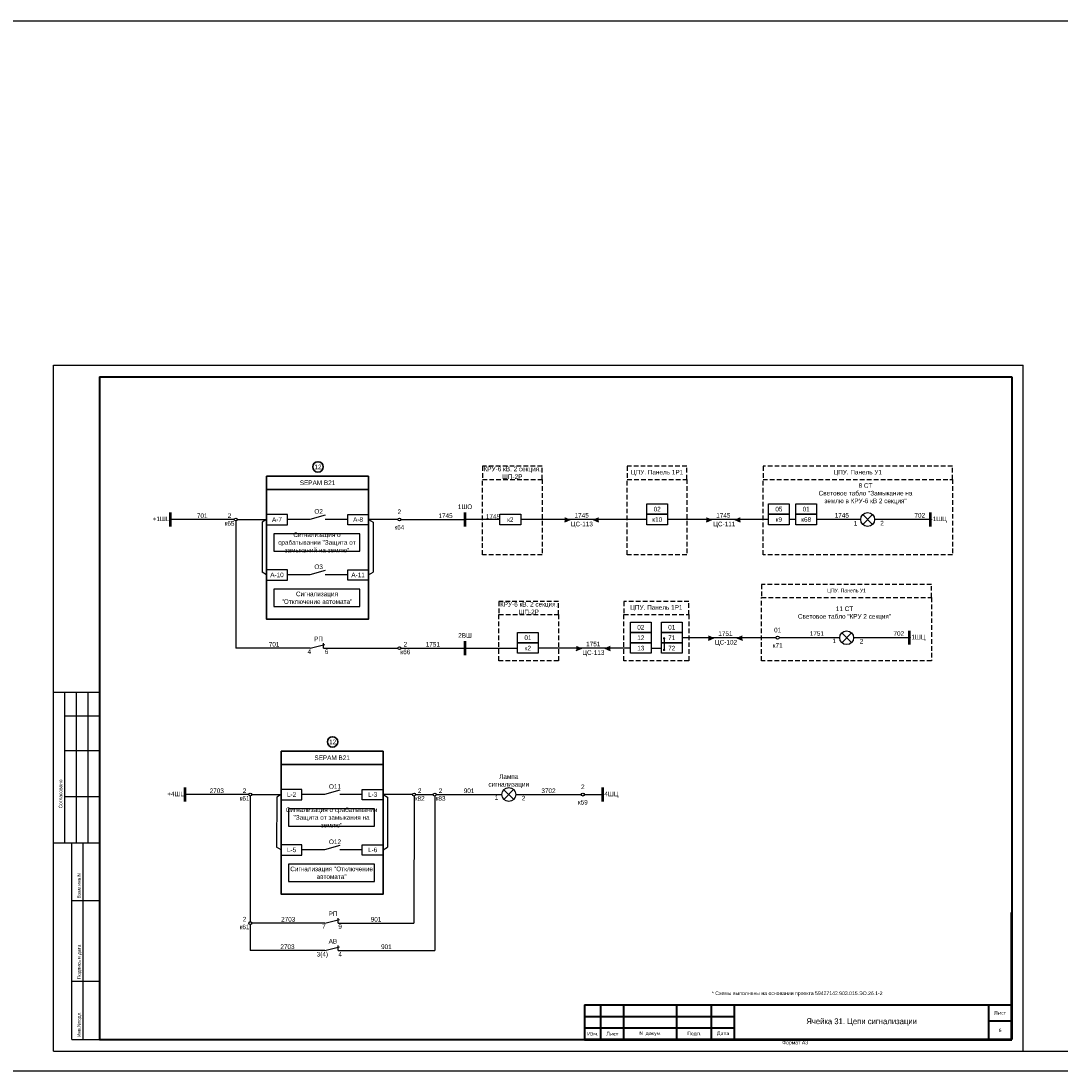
# Model space of a CAD drawing. Header units: millimetres. Extents: x 4897 to 12009, y -3017 to 2708.
# Tile 18 of 86: x 7388 to 7838, y -2478 to -2023. Entities that reach past the tile are written whole.
import ezdxf
from ezdxf.enums import TextEntityAlignment as Align

# ---------------------------------------------------------------- set-up
doc = ezdxf.new("R2010")
doc.units = ezdxf.units.MM
doc.linetypes.add('JIS_02_2.0', pattern=[3, 2, -1])
doc.layers.add('основная 0.5', color=7, linetype='Continuous', lineweight=50)
doc.styles.add('SIMPLEX', font='txt', dxfattribs={"height": 5})

msp = doc.modelspace()

# ---------------------------------------------------------------- hatches: boundary and pattern name
h = msp.add_hatch(color=256)
h.dxf.hatch_style = 1
h.paths.add_polyline_path([(7623.12, -2237.75), (7625.46, -2238.75), (7623.12, -2239.75)])
h = msp.add_hatch(color=256)
h.dxf.hatch_style = 1
h.paths.add_polyline_path([(7637.81, -2239.75), (7635.46, -2238.75), (7637.81, -2237.75)])
h = msp.add_hatch(color=256)
h.dxf.hatch_style = 1
h.paths.add_polyline_path([(7684.47, -2237.75), (7686.82, -2238.75), (7684.47, -2239.75)])
h = msp.add_hatch(color=256)
h.dxf.hatch_style = 1
h.paths.add_polyline_path([(7699.16, -2239.75), (7696.82, -2238.75), (7699.16, -2237.75)])
h = msp.add_hatch(color=256)
h.dxf.hatch_style = 1
h.paths.add_polyline_path([(7685.37, -2288.94), (7687.72, -2289.94), (7685.37, -2290.94)])
h = msp.add_hatch(color=256)
h.dxf.hatch_style = 1
h.paths.add_polyline_path([(7700.06, -2290.94), (7697.72, -2289.94), (7700.06, -2288.94)])
h = msp.add_hatch(color=7)
h.dxf.hatch_style = 1
h.paths.add_polyline_path([(7628.13, -2293.44), (7630.47, -2294.44), (7628.13, -2295.44)])
h = msp.add_hatch(color=256)
h.dxf.hatch_style = 1
h.paths.add_polyline_path([(7642.82, -2295.44), (7640.47, -2294.44), (7642.82, -2293.44)])

# ---------------------------------------------------------------- linework, layer by layer
for p, q in [((7401.64, -2468.95), (7401.64, -2171.9)), ((7401.64, -2171.9), (7821.65, -2171.9)), ((7401.64, -2468.95), (7401.64, -2171.9)), ((7821.65, -2468.95), (7821.65, -2171.9)), ((7821.65, -2468.95), (7821.65, -2171.9)), ((7519.37, -2236.9), (7512.7, -2238.76)), ((7480.58, -2239.38), (7480.58, -2294.44)), ((7481.21, -2238.75), (7493.99, -2238.75)), ((7492.02, -2239.9), (7492.01, -2261.57)), ((7493.99, -2238.75), (7492.02, -2239.9)), ((7512.7, -2238.76), (7502.97, -2238.76)), ((7529.1, -2238.76), (7519.37, -2238.76)), ((7550.85, -2238.75), (7538.08, -2238.75)), ((7538.1, -2238.76), (7540.07, -2239.91)), ((7552.11, -2238.75), (7579.86, -2238.75)), ((7595.05, -2238.75), (7579.86, -2238.75)), ((7623.12, -2239.75), (7625.46, -2238.75)), ((7635.46, -2238.75), (7637.81, -2239.75)), ((7684.47, -2239.75), (7686.82, -2238.75)), ((7696.82, -2238.75), (7699.16, -2239.75)), ((7781.4, -2238.75), (7757.34, -2238.75)), ((7493.98, -2262.72), (7492.01, -2261.57)), ((7512.7, -2262.73), (7502.97, -2262.73)), ((7519.37, -2260.87), (7512.7, -2262.73)), ((7529.1, -2262.73), (7519.37, -2262.73)), ((7666.15, -2290.19), (7666.15, -2295.19)), ((7685.37, -2290.94), (7687.72, -2289.94)), ((7697.72, -2289.94), (7700.06, -2290.94)), ((7742.25, -2289.94), (7716.03, -2289.94)), ((7772.31, -2289.94), (7748.25, -2289.94)), ((7512.86, -2294.44), (7480.58, -2294.44)), ((7518.65, -2294.44), (7550.85, -2294.44)), ((7552.11, -2294.44), (7579.86, -2294.44)), ((7579.86, -2294.44), (7602.68, -2294.44)), ((7640.47, -2294.44), (7642.82, -2295.44)), ((7660.58, -2294.44), (7664.97, -2294.44)), ((7421.64, -2313.72), (7401.64, -2313.72)), ((7406.64, -2378.72), (7406.64, -2313.72)), ((7411.64, -2378.72), (7411.64, -2313.72)), ((7416.64, -2378.72), (7416.64, -2313.72)), ((7406.64, -2323.72), (7421.64, -2323.72)), ((7406.64, -2338.72), (7421.64, -2338.72)), ((7406.64, -2358.72), (7421.64, -2358.72)), ((7486.26, -2357.86), (7458.51, -2357.86)), ((7487.52, -2357.86), (7500.3, -2357.86)), ((7498.34, -2358.99), (7498.33, -2380.67)), ((7500.31, -2357.85), (7498.34, -2358.99)), ((7519.03, -2357.86), (7509.3, -2357.86)), ((7525.7, -2355.99), (7519.03, -2357.86)), ((7535.42, -2357.86), (7525.7, -2357.86)), ((7557.18, -2357.85), (7544.4, -2357.85)), ((7544.42, -2357.86), (7546.39, -2359)), ((7546.39, -2359), (7546.39, -2380.68)), ((7557.83, -2358.49), (7557.79, -2413.51)), ((7558.45, -2357.86), (7566.14, -2357.86)), ((7566.81, -2358.52), (7566.81, -2425.39)), ((7567.47, -2357.86), (7595.88, -2357.86)), ((7401.64, -2378.72), (7421.64, -2378.72)), ((7409.64, -2463.9), (7409.64, -2378.72)), ((7414.51, -2463.9), (7414.51, -2378.72)), ((7500.3, -2381.81), (7498.33, -2380.67)), ((7519.03, -2381.82), (7509.3, -2381.82)), ((7525.7, -2379.96), (7519.03, -2381.82)), ((7535.42, -2381.82), (7525.7, -2381.82)), ((7544.42, -2381.82), (7546.39, -2380.68)), ((7409.64, -2403.72), (7421.64, -2403.72)), ((7409.64, -2438.72), (7421.64, -2438.72)), ((7409.64, -2463.9), (7421.64, -2463.9)), ((7401.64, -2468.95), (7821.65, -2468.95))]:
    msp.add_line(p, q)
at = {"lineweight": 40}
for p, q in [((7421.64, -2176.9), (7816.73, -2176.9)), ((7816.73, -2176.9), (7816.73, -2463.9)), ((7631.73, -2448.91), (7696.73, -2448.91)), ((7806.73, -2448.9), (7806.73, -2463.9)), ((7631.73, -2453.91), (7696.73, -2453.91)), ((7631.73, -2458.91), (7696.73, -2458.91)), ((7806.73, -2455.9), (7816.73, -2455.9)), ((7421.64, -2463.9), (7816.73, -2463.9))]:
    msp.add_line(p, q, dxfattribs=at)
at = {"linetype": 'Continuous', "lineweight": 40}
msp.add_line((7421.64, -2176.9), (7421.64, -2463.9), dxfattribs=at)
at = {"color": 1, "lineweight": 50}
for p, q in [((7452.2, -2235.75), (7452.2, -2241.75)), ((7458.51, -2354.86), (7458.51, -2360.86))]:
    msp.add_line(p, q, dxfattribs=at)
at = {"lineweight": 50}
for p, q in [((7579.86, -2235.75), (7579.86, -2241.75)), ((7579.86, -2291.44), (7579.86, -2297.44))]:
    msp.add_line(p, q, dxfattribs=at)
at = {"color": 2}
for p, q in [((7756.47, -2240.87), (7752.22, -2236.64)), ((7752.24, -2240.89), (7756.45, -2236.62)), ((7747.37, -2292.06), (7743.12, -2287.82)), ((7743.14, -2292.08), (7747.35, -2287.81)), ((7601.01, -2359.97), (7596.76, -2355.74)), ((7596.78, -2359.99), (7600.99, -2355.72))]:
    msp.add_line(p, q, dxfattribs=at)
at = {"color": 5, "lineweight": 50}
for p, q in [((7781.4, -2235.75), (7781.4, -2241.75)), ((7772.31, -2286.94), (7772.31, -2292.94)), ((7639.69, -2360.86), (7639.69, -2354.86))]:
    msp.add_line(p, q, dxfattribs=at)
at = {"color": 7}
for p, q in [((7479.96, -2238.75), (7452.2, -2238.75)), ((7540.07, -2239.91), (7540.07, -2261.59)), ((7658.68, -2238.75), (7604.05, -2238.75)), ((7711.38, -2238.75), (7667.68, -2238.75)), ((7723.22, -2238.75), (7720.38, -2238.75)), ((7723.22, -2238.75), (7720.38, -2238.75)), ((7751.34, -2238.75), (7732.22, -2238.75)), ((7538.1, -2262.73), (7540.07, -2261.59)), ((7714.7, -2289.94), (7673.97, -2289.94)), ((7701.31, -2289.94), (7673.97, -2289.94)), ((7512.86, -2294.44), (7519.21, -2292.92)), ((7518.65, -2294.44), (7518.65, -2292.35)), ((7651.58, -2294.44), (7611.68, -2294.44)), ((7628.13, -2295.44), (7630.47, -2294.44)), ((7486.89, -2358.49), (7486.89, -2412.88)), ((7601.88, -2357.86), (7630.29, -2357.86)), ((7631.62, -2357.86), (7639.69, -2357.86)), ((7486.89, -2414.14), (7486.89, -2425.39)), ((7519.16, -2413.51), (7487.52, -2413.51)), ((7519.16, -2413.51), (7525.51, -2411.99)), ((7524.95, -2413.51), (7524.95, -2411.42)), ((7524.95, -2413.51), (7557.79, -2413.51)), ((7524.95, -2425.39), (7524.95, -2423.29)), ((7519.16, -2425.39), (7486.89, -2425.39)), ((7519.16, -2425.39), (7525.51, -2423.87)), ((7524.95, -2425.39), (7566.81, -2425.39))]:
    msp.add_line(p, q, dxfattribs=at)
at = {"linetype": 'Continuous'}
for p, q in [((7421.64, -2322.9), (7421.64, -2342.9)), ((7421.64, -2362.9), (7421.64, -2382.9))]:
    msp.add_line(p, q, dxfattribs=at)
at = {"color": 1}
msp.add_line((7821.65, -2468.95), (7849.76, -2468.95), dxfattribs=at)
for points in [[(5136.09, -2022.85), (8897.92, -2022.85), (8897.92, -2477.58), (5136.09, -2477.58)], [(7493.97, -2241.01), (7502.97, -2241.01), (7502.97, -2236.51), (7493.97, -2236.51)], [(7538.1, -2241.01), (7529.1, -2241.01), (7529.1, -2236.51), (7538.1, -2236.51)], [(7604.05, -2241), (7595.05, -2241), (7595.05, -2236.5), (7604.05, -2236.5)], [(7493.97, -2264.98), (7502.97, -2264.98), (7502.97, -2260.48), (7493.97, -2260.48)], [(7538.1, -2264.98), (7529.1, -2264.98), (7529.1, -2260.48), (7538.1, -2260.48)], [(7497.18, -2276.37), (7534.4, -2276.37), (7534.4, -2268.95), (7497.18, -2268.95)], [(7500.3, -2360.11), (7509.3, -2360.11), (7509.3, -2355.61), (7500.3, -2355.61)], [(7544.42, -2360.11), (7535.42, -2360.11), (7535.42, -2355.61), (7544.42, -2355.61)], [(7503.51, -2371.49), (7540.73, -2371.49), (7540.73, -2364.08), (7503.51, -2364.08)], [(7500.3, -2384.07), (7509.3, -2384.07), (7509.3, -2379.57), (7500.3, -2379.57)], [(7544.42, -2384.07), (7535.42, -2384.07), (7535.42, -2379.57), (7544.42, -2379.57)], [(7503.51, -2395.46), (7540.73, -2395.46), (7540.73, -2388.04), (7503.51, -2388.04)]]:
    msp.add_lwpolyline(points, close=True)
at = {"color": 32, "linetype": 'JIS_02_2.0', "true_color": 0xcd6928}
for points in [[(7613.28, -2215.68), (7613.28, -2215.68), (7587.47, -2215.68), (7587.47, -2221.36), (7613.28, -2221.36), (7613.28, -2215.68)], [(7676.02, -2215.68), (7676.02, -2215.68), (7650.21, -2215.68), (7650.21, -2221.36), (7676.02, -2221.36), (7676.02, -2215.68)], [(7791.08, -2215.68), (7791.08, -2215.68), (7709.01, -2215.68), (7709.01, -2221.36), (7791.08, -2221.36), (7791.08, -2215.68)], [(7781.98, -2266.87), (7781.98, -2266.87), (7708.42, -2266.87), (7708.42, -2272.55), (7781.98, -2272.55), (7781.98, -2266.87)], [(7620.42, -2274.27), (7620.42, -2274.27), (7594.61, -2274.27), (7594.61, -2279.95), (7620.42, -2279.95), (7620.42, -2274.27)], [(7676.92, -2274.27), (7676.92, -2274.27), (7648.7, -2274.27), (7648.7, -2279.95), (7676.92, -2279.95), (7676.92, -2274.27)]]:
    msp.add_lwpolyline(points, dxfattribs=at)
at = {"lineweight": 30}
for points in [[(7493.97, -2219.99), (7493.97, -2219.99), (7538.1, -2219.99), (7538.1, -2225.68), (7493.97, -2225.68), (7493.97, -2219.99)], [(7500.3, -2339.09), (7500.3, -2339.09), (7544.42, -2339.09), (7544.42, -2344.77), (7500.3, -2344.77), (7500.3, -2339.09)]]:
    msp.add_lwpolyline(points, dxfattribs=at)
at = {"color": 32, "linetype": 'JIS_02_2.0', "true_color": 0xcd6928}
for points in [[(7587.47, -2221.36), (7613.28, -2221.36), (7613.28, -2254.06), (7587.47, -2254.06)], [(7650.21, -2221.36), (7676.02, -2221.36), (7676.02, -2254.06), (7650.21, -2254.06)], [(7709.01, -2221.36), (7791.08, -2221.36), (7791.08, -2254.06), (7709.01, -2254.06)], [(7708.42, -2272.55), (7781.98, -2272.55), (7781.98, -2299.93), (7708.42, -2299.93)], [(7594.61, -2279.95), (7620.42, -2279.95), (7620.42, -2299.93), (7594.61, -2299.93)], [(7648.7, -2279.95), (7676.92, -2279.95), (7676.92, -2299.93), (7648.7, -2299.93)]]:
    msp.add_lwpolyline(points, close=True, dxfattribs=at)
at = {"lineweight": 30}
for points in [[(7493.97, -2225.68), (7538.1, -2225.68), (7538.1, -2281.91), (7493.97, -2281.91)], [(7500.3, -2344.77), (7544.42, -2344.77), (7544.42, -2401), (7500.3, -2401)]]:
    msp.add_lwpolyline(points, close=True, dxfattribs=at)
at = {"color": 7}
for points in [[(7667.68, -2236.5), (7658.68, -2236.5), (7658.68, -2232), (7667.68, -2232)], [(7720.38, -2236.5), (7711.38, -2236.5), (7711.38, -2232), (7720.38, -2232)], [(7732.22, -2236.5), (7723.22, -2236.5), (7723.22, -2232), (7732.22, -2232)], [(7667.68, -2241), (7658.68, -2241), (7658.68, -2236.5), (7667.68, -2236.5)], [(7720.38, -2241), (7711.38, -2241), (7711.38, -2236.5), (7720.38, -2236.5)], [(7732.22, -2241), (7723.22, -2241), (7723.22, -2236.5), (7732.22, -2236.5)], [(7497.18, -2252.4), (7534.4, -2252.4), (7534.4, -2244.99), (7497.18, -2244.99)], [(7660.58, -2287.69), (7651.58, -2287.69), (7651.58, -2283.19), (7660.58, -2283.19)], [(7673.97, -2287.69), (7664.97, -2287.69), (7664.97, -2283.19), (7673.97, -2283.19)], [(7611.68, -2292.19), (7602.68, -2292.19), (7602.68, -2287.69), (7611.68, -2287.69)], [(7660.58, -2292.19), (7651.58, -2292.19), (7651.58, -2287.69), (7660.58, -2287.69)], [(7673.97, -2292.19), (7664.97, -2292.19), (7664.97, -2287.69), (7673.97, -2287.69)], [(7611.68, -2296.69), (7602.68, -2296.69), (7602.68, -2292.19), (7611.68, -2292.19)], [(7660.58, -2296.69), (7651.58, -2296.69), (7651.58, -2292.19), (7660.58, -2292.19)], [(7673.97, -2296.69), (7664.97, -2296.69), (7664.97, -2292.19), (7673.97, -2292.19)]]:
    msp.add_lwpolyline(points, close=True, dxfattribs=at)
at = {"const_width": 0.45}
for points in [[(7666.15, -2289.92, 1), (7666.15, -2290.47, 1)], [(7666.15, -2294.92, 1), (7666.15, -2295.47, 1)]]:
    msp.add_lwpolyline(points, format="xyb", close=True, dxfattribs=at)
at = {"lineweight": 30}
for centre in [(7516.24, -2215.98), (7522.57, -2335.07)]:
    msp.add_circle(centre, 2.25, dxfattribs=at)
for centre, radius in [((7754.34, -2238.75), 3), ((7480.58, -2238.75), 0.629), ((7551.48, -2238.75), 0.629), ((7745.25, -2289.94), 3), ((7715.36, -2289.94), 0.663), ((7551.48, -2294.44), 0.629), ((7598.88, -2357.86), 3), ((7486.89, -2357.86), 0.629), ((7557.83, -2357.86), 0.629), ((7566.81, -2357.86), 0.663)]:
    msp.add_circle(centre, radius)
at = {"color": 7}
for centre, radius in [((7630.96, -2357.86), 0.663), ((7486.89, -2413.51), 0.629)]:
    msp.add_circle(centre, radius, dxfattribs=at)
at = {"layer": 'основная 0.5', "color": 0}
for p, q in [((7816.73, -2463.9), (7816.73, -2408.9)), ((7631.73, -2463.9), (7816.73, -2463.9))]:
    msp.add_line(p, q, dxfattribs=at)
at = {"layer": 'основная 0.5', "lineweight": 40}
for p, q in [((7631.73, -2448.91), (7631.73, -2463.9)), ((7638.73, -2463.9), (7638.73, -2448.91)), ((7648.73, -2463.9), (7648.73, -2448.91)), ((7671.73, -2463.9), (7671.73, -2448.91)), ((7686.73, -2463.9), (7686.73, -2448.91)), ((7696.73, -2463.9), (7696.73, -2448.9)), ((7696.73, -2448.9), (7816.73, -2448.9))]:
    msp.add_line(p, q, dxfattribs=at)

# ---------------------------------------------------------------- texts
at = {"color": 7, "style": 'SIMPLEX'}
for s, p in [('О2', (7514.67, -2236.25)), ('1', (7748.29, -2241.41)), ('2', (7759.81, -2241.31)), ('О3', (7514.67, -2260.22)), ('РП', (7514.55, -2291.43)), ('1', (7739.13, -2292.29)), ('2', (7750.93, -2292.49)), ('4', (7511.7, -2296.98)), ('6', (7519.2, -2296.98)), ('О11', (7520.99, -2355.35)), ('1', (7592.76, -2360.21)), ('2', (7604.56, -2360.41)), ('О12', (7520.99, -2379.31)), ('РП', (7520.86, -2410.5)), ('7', (7518.01, -2416)), ('9', (7525.05, -2416.01)), ('АВ', (7520.86, -2422.37)), ('3(4)', (7515.68, -2428)), ('4', (7525.07, -2428.01))]:
    msp.add_text(s, height=2, dxfattribs=at).set_placement(p)
at = {"color": 4, "style": 'SIMPLEX'}
for s, p in [('ЦС-113', (7630.54, -2241.69)), ('ЦС-111', (7692.25, -2241.69)), ('ЦС-102', (7692.98, -2292.88)), ('ЦС-113', (7635.53, -2297.38))]:
    msp.add_text(s, height=2, dxfattribs=at).set_placement(p, align=Align.CENTER)
at = {"linetype": 'Continuous', "style": 'SIMPLEX'}
for s, p in [('Согласовано', (7405.47, -2363.84)), ('Взам.инв.N', (7413.47, -2402.84)), ('Подпись и дата', (7413.47, -2437.84)), ('Инв.Nподл.', (7413.47, -2462.84))]:
    msp.add_text(s, height=1.5, rotation=90, dxfattribs=at).set_placement(p)
at = {"char_height": 2, "attachment_point": 5, "style": 'SIMPLEX'}
for s, insert, width in [('12', (7516.24, -2215.98), 4.3874), ('SEPAM B21', (7516.03, -2222.84), 44.125), ('12', (7522.57, -2335.07), 4.3874)]:
    msp.add_mtext(s, dxfattribs=dict(at, insert=insert, width=width))
at = {"color": 7, "attachment_point": 5, "style": 'SIMPLEX'}
for s, insert, char_height, width in [('{\\C256;КРУ-6 кВ. 2 секция. ШП-2Р}', (7600.38, -2218.52), 2, 25.8081), ('{\\C256;ЦПУ. Панель 1Р1}', (7663.12, -2218.52), 2, 25.8081), ('{\\C256;ЦПУ. Панель У1}', (7750.04, -2218.52), 2, 82.0699), ('1ШО', (7579.93, -2233.23), 2, 9), ('701', (7466.08, -2237.13), 2, 3.4767), ('2\\Pк65', (7477.92, -2238.75), 2, 3.4767), ('2\\P\\Pк64', (7551.48, -2238.75), 2, 2.5951), ('1745', (7571.5, -2237.13), 2, 9), ('1745', (7592.04, -2237.45), 2, 9), ('1745', (7630.46, -2236.94), 2, 9), ('02', (7663.18, -2234.25), 2, 9), ('1745', (7691.82, -2236.94), 2, 9), ('05', (7715.88, -2234.25), 2, 9), ('01', (7727.72, -2234.25), 2, 9), ('1745', (7743.15, -2236.94), 2, 9), ('702', (7776.92, -2236.94), 2, 9), ('+1ШЦ', (7448.5, -2238.75), 2, 7.4034), ('A-7', (7498.47, -2238.76), 2, 9), ('A-8', (7533.6, -2238.76), 2, 9), ('к2', (7599.55, -2238.75), 2, 9), ('к10', (7663.18, -2238.75), 2, 9), ('к9', (7715.88, -2238.75), 2, 9), ('к68', (7727.72, -2238.75), 2, 9), ('-1ШЦ', (7785.11, -2238.75), 2, 7.4226), ('Сигнализация о срабатывании "Защита от замыканий на землю"', (7515.79, -2248.69), 2, 37.2194), ('A-10', (7498.47, -2262.73), 2, 9), ('A-11', (7533.6, -2262.73), 2, 9), ('{\\C256;ЦПУ. Панель У1}', (7745.2, -2269.71), 1.6, 73.5619), ('Сигнализация\\P"Отключение автомата"', (7515.79, -2272.66), 2, 37.2194), ('{\\C256;КРУ-6 кВ. 2 секция. ШП-2Р}', (7607.52, -2277.11), 2, 25.8081), ('{\\C256;ЦПУ. Панель 1Р1}', (7662.81, -2277.11), 2, 28.2168), ('02', (7656.08, -2285.44), 2, 2.5951), ('01', (7669.47, -2285.44), 2, 2.5951), ('1751', (7692.72, -2288.17), 2, 2.5951), ('01\\P\\Pк71', (7715.36, -2289.94), 2, 2.5951), ('1751', (7732.35, -2288.13), 2, 2.5951), ('702', (7767.83, -2288.13), 2, 2.5951), ('701', (7497.22, -2292.82), 2, 3.4767), ('2\\Pк66', (7554.07, -2294.44), 2, 2.5951), ('1751', (7565.99, -2292.82), 2, 2.5951), ('2ВШ', (7579.93, -2288.92), 2, 2.5951), ('01', (7607.18, -2289.94), 2, 2.5951), ('1751', (7635.47, -2292.67), 2, 2.5951), ('12', (7656.08, -2289.94), 2, 2.5951), ('71', (7669.47, -2289.94), 2, 2.5951), ('-1ШЦ', (7775.88, -2289.94), 2, 2.5951), ('к2', (7607.18, -2294.44), 2, 2.5951), ('13', (7656.08, -2294.44), 2, 2.5951), ('72', (7669.47, -2294.44), 2, 2.5951), ('SEPAM B21', (7522.36, -2341.93), 2, 44.125), ('Лампа сигнализации', (7598.88, -2352.04), 2, 23.5123), ('2703', (7472.39, -2356.23), 2, 6.6478), ('2\\Pк61', (7484.41, -2357.86), 2, 3.4767), ('2\\Pк82', (7560.3, -2357.86), 2, 3.4767), ('2\\Pк83', (7569.33, -2357.86), 2, 3.4767), ('901', (7581.68, -2356.22), 2, 6.6478), ('3702', (7616.09, -2356.23), 2, 6.6478), ('2\\P\\Pк59', (7630.96, -2357.86), 2, 3.4767), ('+4ШЦ', (7454.78, -2357.86), 2, 7.4537), ('L-2', (7504.8, -2357.86), 2, 9), ('L-3', (7539.92, -2357.86), 2, 9), ('-4ШЦ', (7642.87, -2357.86), 2, 3.4767), ('Сигнализация о срабатывании \\P"Защита от замыкания на землю"', (7522.12, -2367.79), 2, 37.2194), ('L-5', (7504.8, -2381.82), 2, 9), ('L-6', (7539.92, -2381.82), 2, 9), ('Сигнализация "Отключение автомата"', (7522.12, -2391.75), 2, 37.2194), ('2\\Pк61', (7484.41, -2413.51), 2, 3.4767), ('2703', (7503.34, -2411.89), 2, 6.6478), ('901', (7541.37, -2411.89), 2, 6.6478), ('2703', (7503.03, -2423.76), 2, 6.6478), ('901', (7545.88, -2423.76), 2, 6.6478)]:
    msp.add_mtext(s, dxfattribs=dict(at, insert=insert, char_height=char_height, width=width))
at = {"lineweight": 50, "char_height": 2, "width": 40.523, "attachment_point": 5, "style": 'SIMPLEX'}
for s, insert in [('\\P\\P8 СТ\\PСветовое табло "Замыкание на землю в КРУ-6 кВ 2 секция"', (7753.42, -2224.29)), ('\\P\\P11 СТ\\PСветовое табло "КРУ 2 секция"', (7744.32, -2275.99))]:
    msp.add_mtext(s, dxfattribs=dict(at, insert=insert))
at = {"lineweight": 35, "attachment_point": 5, "line_spacing_factor": 0.8, "style": 'SIMPLEX'}
for s, insert, char_height, width in [('\\pi-4.8,l6.4,t6.4;*^IСхемы выполнены на основании проекта 59427142.903.015.ЭО.26.1-2', (7723.02, -2444.14), 1.6, 185), ('Ячейка 31. Цепи сигнализации', (7751.73, -2456.4), 2.5, 110), ('{\\Fromans|c204;Лист}', (7811.73, -2452.4), 1.6, 10), ('{\\Fromans|c204;6}', (7811.73, -2459.9), 1.6, 10), ('{\\Fromans|c204;Изм.}', (7635.23, -2461.41), 1.6, 7), ('{\\Fromans|c204;Лист}', (7643.73, -2461.41), 1.6, 10), ('{\\Fromans|c0;N \\Fromans|c204;докум.}', (7660.23, -2461.41), 1.6, 23), ('{\\Fromans|c204;Подп.}', (7679.23, -2461.41), 1.6, 15), ('{\\Fromans|c204;Дата}', (7691.73, -2461.41), 1.6, 10)]:
    msp.add_mtext(s, dxfattribs=dict(at, insert=insert, char_height=char_height, width=width))
at = {"lineweight": 30, "insert": (7717.33, -2464.43), "char_height": 1.6, "attachment_point": 1, "style": 'SIMPLEX'}
msp.add_mtext_dynamic_manual_height_columns('Формат А3', width=45.8537, gutter_width=12.5, heights=[0], dxfattribs=at)

doc.saveas('drawing.dxf')
